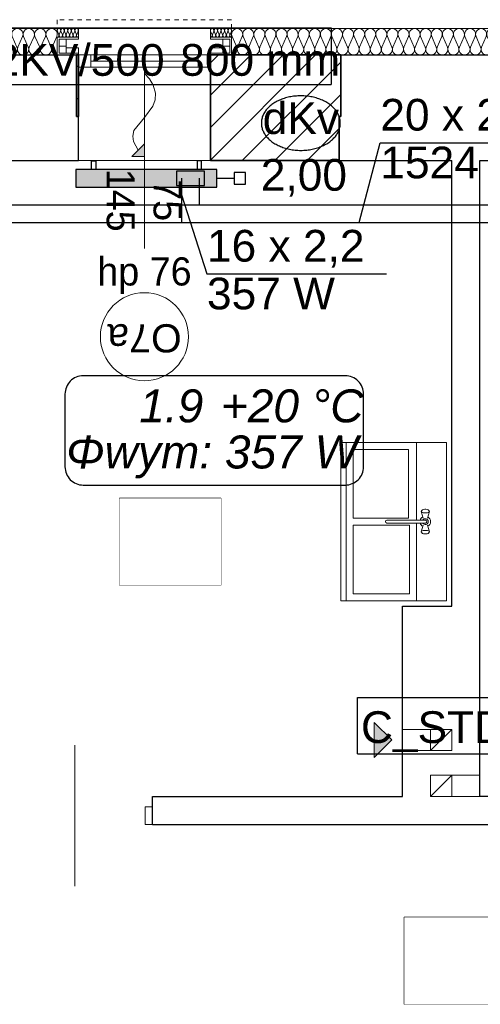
# Model space of a CAD drawing. Header units: inches. Extents: x -515158 to -470211, y -1887 to 84268.
# Tile 97 of 102: x -484966 to -482351, y 73346 to 78937. Entities that reach past the tile are written whole.
import ezdxf
from ezdxf.lldxf.tags import DXFTag

# ---------------------------------------------------------------- set-up
doc = ezdxf.new("R2010")
doc.units = ezdxf.units.IN
doc.header["$MEASUREMENT"] = 0
doc.set_wipeout_variables(frame=1)
doc.linetypes.add('Hidden Line', pattern=[50, 25, -25])
for name, color, linetype, lineweight in [('#podkład', 252, 'Continuous', 9), ('A-Okna_Nr_Pióra__9', 252, 'Continuous', 9), ('Arch ocieplenie_Nr_Pióra__44', 252, 'Continuous', 9), ('Arch opisy okien_Nr_Pióra__9', 252, 'Continuous', 9), ('Arch opisy_Nr_Pióra__9', 252, 'Continuous', 9), ('Arch wykończenie_Nr_Pióra__3', 252, 'Continuous', 18), ('Arch wyposarzenie_Nr_Pióra__10', 252, 'Continuous', 18), ('Arch zmurowania_Nr_Pióra__21', 252, 'Continuous', 9), ('Arch zmurowania_Nr_Pióra__27', 252, 'Continuous', 35), ('INWENT OPISY_Nr_Pióra__21', 252, 'Continuous', 9), ('INWENT wyposarzenie_Nr_Pióra__21', 252, 'Continuous', 9), ('INWENT. DRZWI_Nr_Pióra__5', 252, 'Continuous', 13), ('INWENT. OKNA_Nr_Pióra__21', 252, 'Continuous', 9), ('INWENT. OKNA_Nr_Pióra__5', 252, 'Continuous', 13), ('INWENT.ŚCIANY_Nr_Pióra__1', 252, 'Continuous', 25), ('INWENT.ŚCIANY_Nr_Pióra__21', 252, 'Continuous', 9), ('Istniejące kominy_Nr_Pióra__21', 252, 'Continuous', 9)]:
    doc.layers.add(name, color=color, linetype=linetype, lineweight=lineweight)
for name, color, linetype in [('A-Okna', 252, 'Continuous'), ('Arch ocieplenie', 252, 'Continuous'), ('Arch zmurowania', 252, 'Continuous'), ('IS_Text_Armatury_Therm', 7, 'Continuous'), ('IS_Text_Konstrukcji', 7, 'Continuous'), ('IS_Text_Odbiornikow_Therm', 7, 'Continuous'), ('Istniejące kominy', 252, 'Continuous')]:
    doc.layers.add(name, color=color, linetype=linetype)
for name, color, linetype, true_color in [('IS_Armatura_podłączeniowa_grz._dolnozas.', 7, 'SOLID', 0x000000), ('IS_Armatura_Therm', 7, 'SOLID', 0x000000), ('IS_Grafika', 7, 'SOLID', 0x000000), ('IS_Grzejniki_Plan_rzut', 7, 'SOLID', 0x000000), ('IS_Opisy_działek_Therm', 7, 'SOLID', 0x000000), ('IS_Powrót', 5, 'DASH', 0x0000ff), ('IS_Zasilanie', 1, 'SOLID', 0xff0000)]:
    doc.layers.add(name, color=color, linetype=linetype, true_color=true_color)
doc.styles.add('GENERATED_STYLE_10', font='arial.ttf')
doc.styles.add('GENERATED_STYLE_4', font='txt')
doc.styles.add('GENERATED_STYLE_7', font='txt')
tags = doc.linetypes.add('DASH', pattern=[15, 10, -5]).pattern_tags.tags
tags[6:7] = [DXFTag(74, 4), DXFTag(75, 0), DXFTag(340, '0'), DXFTag(46, 0.0), DXFTag(50, 0.0), DXFTag(44, 0.0), DXFTag(45, 0.0)]
tags[4:5] = [DXFTag(74, 4), DXFTag(75, 0), DXFTag(340, '0'), DXFTag(46, 0.0), DXFTag(50, 0.0), DXFTag(44, 0.0), DXFTag(45, 0.0)]
tags = doc.linetypes.add('SOLID', pattern=[10, 10, 0]).pattern_tags.tags
tags[6:7] = [DXFTag(74, 4), DXFTag(75, 0), DXFTag(340, '0'), DXFTag(46, 0.0), DXFTag(50, 0.0), DXFTag(44, 0.0), DXFTag(45, 0.0)]
tags[4:5] = [DXFTag(74, 4), DXFTag(75, 0), DXFTag(340, '0'), DXFTag(46, 0.0), DXFTag(50, 0.0), DXFTag(44, 0.0), DXFTag(45, 0.0)]
pattern_1 = [(45, (0, 0), (-91.923878, 91.923878), [])]

# ---------------------------------------------------------------- blocks, each defined once
blk = doc.blocks.new('Krzywa_17', base_point=(-483193.3, 79832.2))
at = {"layer": 'A-Okna_Nr_Pióra__9', "linetype": 'Continuous'}
blk.add_hatch(color=256, dxfattribs=at).paths.add_polyline_path([(-483193.3, 79361.6), (-483264, 79361.2), (-483193.7, 79432.3)], flags=0)
for p, q in [((-483264, 79361.2), (-483193.7, 79432.3)), ((-483193.3, 79361.6), (-483193.7, 79432.3)), ((-483193.3, 79361.6), (-483264, 79361.2))]:
    blk.add_line(p, q, dxfattribs=at)
at = {"layer": 'A-Okna_Nr_Pióra__9', "linetype": 'Continuous', "flags": 128}
blk.add_lwpolyline([(-483193.3, 79832.2), (-483164.2, 79801), (-483142.9, 79766), (-483130.7, 79721.3), (-483133.2, 79682.6), (-483146.2, 79646.1), (-483193.3, 79581.6), (-483252.9, 79508.3), (-483260, 79476.3), (-483256, 79446.4), (-483228.9, 79396.8)], dxfattribs=at)
blk = doc.blocks.new('Linia_15', base_point=(-481788.7, 76047.6))
at = {"layer": 'Istniejące kominy_Nr_Pióra__21', "linetype": 'Continuous'}
blk.add_hatch(color=256, dxfattribs=at).paths.add_polyline_path([(-481788.7, 76047.6), (-481888.7, 75947.6), (-481888.7, 76147.6)], flags=0)
for p, q in [((-481788.7, 76047.6), (-481888.7, 76147.6)), ((-481888.7, 75947.6), (-481888.7, 76147.6)), ((-481888.7, 76047.6), (-481908.7, 76047.6)), ((-481788.7, 76047.6), (-481888.7, 75947.6))]:
    blk.add_line(p, q, dxfattribs=at)
blk = doc.blocks.new('Ściana_37', base_point=(-482818.3, 79937.6))
at = {"layer": 'Arch zmurowania_Nr_Pióra__21', "linetype": 'Continuous'}
h = blk.add_hatch(dxfattribs=at)
h.set_pattern_fill('Common_Brick', color=256, style=0, pattern_type=2)
h.set_pattern_definition(pattern_1)
h.paths.add_polyline_path([(-482818.3, 79337.6), (-482088.3, 79337.6), (-482088.3, 79937.6), (-482818.3, 79937.6)], flags=0)
at = {"layer": 'Arch zmurowania_Nr_Pióra__27', "linetype": 'Continuous'}
for p, q in [((-482088.3, 79937.6), (-482818.3, 79937.6)), ((-482818.3, 79937.6), (-482818.3, 79337.6)), ((-482088.3, 79337.6), (-482088.3, 79587.6)), ((-482818.3, 79337.6), (-482088.3, 79337.6))]:
    blk.add_line(p, q, dxfattribs=at)
blk = doc.blocks.new('Ściana_36', base_point=(-483578.3, 79937.6))
at = {"layer": 'Arch zmurowania_Nr_Pióra__21', "linetype": 'Continuous'}
h = blk.add_hatch(dxfattribs=at)
h.set_pattern_fill('Common_Brick', color=256, style=0, pattern_type=2)
h.set_pattern_definition(pattern_1)
h.paths.add_polyline_path([(-483578.3, 79587.6), (-483568.3, 79587.6), (-483568.3, 79937.6), (-483578.3, 79937.6)], flags=0)
at = {"layer": 'Arch zmurowania_Nr_Pióra__27', "linetype": 'Continuous'}
for p, q in [((-483568.3, 79937.6), (-483578.3, 79937.6)), ((-483578.3, 79937.6), (-483578.3, 79587.6)), ((-483568.3, 79587.6), (-483568.3, 79937.6)), ((-483578.3, 79587.6), (-483568.3, 79587.6))]:
    blk.add_line(p, q, dxfattribs=at)
blk = doc.blocks.new('Ściana_35', base_point=(-482088.3, 79937.6))
at = {"layer": 'Arch zmurowania_Nr_Pióra__21', "linetype": 'Continuous'}
h = blk.add_hatch(dxfattribs=at)
h.set_pattern_fill('Common_Brick', color=256, style=0, pattern_type=2)
h.set_pattern_definition(pattern_1)
h.paths.add_polyline_path([(-482088.3, 79587.6), (-482078.3, 79587.6), (-482078.3, 79937.6), (-482088.3, 79937.6)], flags=0)
at = {"layer": 'Arch zmurowania_Nr_Pióra__27', "linetype": 'Continuous'}
for p, q in [((-482078.3, 79937.6), (-482088.3, 79937.6)), ((-482078.3, 79587.6), (-482078.3, 79937.6)), ((-482088.3, 79587.6), (-482078.3, 79587.6))]:
    blk.add_line(p, q, dxfattribs=at)
blk = doc.blocks.new('Izolacja cieplna 14_229', base_point=(-482818.3, 80037.6))
at = {"layer": 'Arch ocieplenie_Nr_Pióra__44', "linetype": 'Continuous'}
for p, q in [((-482817.5, 80072.7), (-482809.2, 80052.5)), ((-482807.5, 80052.5), (-482799.2, 80072.7)), ((-482797.5, 80072.7), (-482789.2, 80052.5)), ((-482787.5, 80052.5), (-482779.2, 80072.7)), ((-482777.5, 80072.7), (-482769.2, 80052.5)), ((-482767.5, 80052.5), (-482759.2, 80072.7)), ((-482757.5, 80072.7), (-482749.2, 80052.5)), ((-482747.5, 80052.5), (-482739.2, 80072.7)), ((-482737.5, 80072.7), (-482729.2, 80052.5)), ((-482727.5, 80052.5), (-482719.2, 80072.7)), ((-482717.5, 80072.7), (-482709.2, 80052.5)), ((-482707.5, 80052.5), (-482699.2, 80072.7))]:
    blk.add_line(p, q, dxfattribs=at)
for centre, start_param, end_param in [((-482808.3, 80077), 4.299595, 8.266775), ((-482788.3, 80077), 4.299595, 8.266775), ((-482768.3, 80077), 4.299595, 8.266775), ((-482748.3, 80077), 4.299595, 8.266775), ((-482728.3, 80077), 4.299595, 8.266775), ((-482708.3, 80077), 4.299595, 8.266775), ((-482818.3, 80048.3), 3.141593, 5.125182), ((-482798.3, 80048.3), 1.158004, 5.125183), ((-482778.3, 80048.3), 1.158004, 5.125183), ((-482758.3, 80048.3), 1.158004, 5.125183), ((-482738.3, 80048.3), 1.158004, 5.125183), ((-482718.3, 80048.3), 1.158004, 5.125183), ((-482698.3, 80048.3), 1.158004, 3.141593)]:
    blk.add_ellipse(centre, major_axis=(0, 10.6), ratio=0.94039, start_param=start_param, end_param=end_param, dxfattribs=at)
blk = doc.blocks.new('Izolacja cieplna 14_228', base_point=(-483688.3, 80037.6))
at = {"layer": 'Arch ocieplenie_Nr_Pióra__44', "linetype": 'Continuous'}
for p, q in [((-483687.5, 80072.7), (-483679.2, 80052.5)), ((-483677.5, 80052.5), (-483669.2, 80072.7)), ((-483667.5, 80072.7), (-483659.2, 80052.5)), ((-483657.5, 80052.5), (-483649.2, 80072.7)), ((-483647.5, 80072.7), (-483639.2, 80052.5)), ((-483637.5, 80052.5), (-483629.2, 80072.7)), ((-483627.5, 80072.7), (-483619.2, 80052.5)), ((-483617.5, 80052.5), (-483609.2, 80072.7)), ((-483607.5, 80072.7), (-483599.2, 80052.5)), ((-483597.5, 80052.5), (-483589.2, 80072.7)), ((-483587.5, 80072.7), (-483579.2, 80052.5)), ((-483577.5, 80052.5), (-483569.2, 80072.7))]:
    blk.add_line(p, q, dxfattribs=at)
for centre, start_param, end_param in [((-483678.3, 80077), 4.299595, 8.266775), ((-483658.3, 80077), 4.299595, 8.266775), ((-483638.3, 80077), 4.299595, 8.266775), ((-483618.3, 80077), 4.299595, 8.266775), ((-483598.3, 80077), 4.299595, 8.266775), ((-483578.3, 80077), 4.299595, 8.266775), ((-483688.3, 80048.3), 3.141593, 5.125182), ((-483668.3, 80048.3), 1.158004, 5.125183), ((-483648.3, 80048.3), 1.158004, 5.125183), ((-483628.3, 80048.3), 1.158004, 5.125183), ((-483608.3, 80048.3), 1.158004, 5.125183), ((-483588.3, 80048.3), 1.158004, 5.125183), ((-483568.3, 80048.3), 1.158004, 3.141593)]:
    blk.add_ellipse(centre, major_axis=(0, 10.6), ratio=0.94039, start_param=start_param, end_param=end_param, dxfattribs=at)
blk = doc.blocks.new('Izolacja cieplna 14_223', base_point=(-485238.3, 79937.6))
at = {"layer": 'Arch ocieplenie_Nr_Pióra__44', "linetype": 'Continuous'}
for p, q in [((-485235.6, 80042.9), (-485208.7, 79982.3)), ((-485203.3, 79982.3), (-485176.5, 80042.9)), ((-485171, 80042.9), (-485144.2, 79982.3)), ((-485138.7, 79982.3), (-485111.9, 80042.9)), ((-485106.4, 80042.9), (-485079.6, 79982.3)), ((-485074.2, 79982.3), (-485047.3, 80042.9)), ((-485041.9, 80042.9), (-485015, 79982.3)), ((-485009.6, 79982.3), (-484982.7, 80042.9)), ((-484977.3, 80042.9), (-484950.4, 79982.3)), ((-484945, 79982.3), (-484918.1, 80042.9)), ((-484912.7, 80042.9), (-484885.8, 79982.3)), ((-484880.4, 79982.3), (-484853.5, 80042.9)), ((-484848.1, 80042.9), (-484821.2, 79982.3)), ((-484815.8, 79982.3), (-484789, 80042.9)), ((-484783.5, 80042.9), (-484756.7, 79982.3)), ((-484751.2, 79982.3), (-484724.4, 80042.9)), ((-484718.9, 80042.9), (-484692.1, 79982.3)), ((-484686.7, 79982.3), (-484659.8, 80042.9)), ((-484654.4, 80042.9), (-484627.5, 79982.3)), ((-484622.1, 79982.3), (-484595.2, 80042.9)), ((-484589.8, 80042.9), (-484562.9, 79982.3)), ((-484557.5, 79982.3), (-484530.6, 80042.9)), ((-484525.2, 80042.9), (-484498.3, 79982.3)), ((-484492.9, 79982.3), (-484466, 80042.9)), ((-484460.6, 80042.9), (-484433.7, 79982.3)), ((-484428.3, 79982.3), (-484401.5, 80042.9)), ((-484396, 80042.9), (-484369.2, 79982.3)), ((-484363.7, 79982.3), (-484336.9, 80042.9)), ((-484331.4, 80042.9), (-484304.6, 79982.3)), ((-484299.2, 79982.3), (-484272.3, 80042.9)), ((-484266.9, 80042.9), (-484240, 79982.3)), ((-484234.6, 79982.3), (-484207.7, 80042.9)), ((-484202.3, 80042.9), (-484175.4, 79982.3)), ((-484170, 79982.3), (-484143.1, 80042.9)), ((-484137.7, 80042.9), (-484110.8, 79982.3)), ((-484105.4, 79982.3), (-484078.5, 80042.9)), ((-484073.1, 80042.9), (-484046.2, 79982.3)), ((-484040.8, 79982.3), (-484014, 80042.9)), ((-484008.5, 80042.9), (-483981.7, 79982.3)), ((-483976.2, 79982.3), (-483949.4, 80042.9)), ((-483943.9, 80042.9), (-483917.1, 79982.3)), ((-483911.7, 79982.3), (-483884.8, 80042.9)), ((-483879.4, 80042.9), (-483852.5, 79982.3)), ((-483847.1, 79982.3), (-483820.2, 80042.9)), ((-483814.8, 80042.9), (-483787.9, 79982.3)), ((-483782.5, 79982.3), (-483755.6, 80042.9)), ((-483750.2, 80042.9), (-483723.3, 79982.3)), ((-483717.9, 79982.3), (-483691, 80042.9))]:
    blk.add_line(p, q, dxfattribs=at)
for centre, start_param, end_param in [((-485206, 80055.7), 5.870392, 9.837571), ((-485141.5, 80055.7), 5.870392, 9.837571), ((-485076.9, 80055.7), 5.870392, 9.837571), ((-485012.3, 80055.7), 5.870392, 9.837571), ((-484947.7, 80055.7), 5.870392, 9.837571), ((-484883.1, 80055.7), 5.870392, 9.837571), ((-484818.5, 80055.7), 5.870392, 9.837571), ((-484754, 80055.7), 5.870392, 9.837571), ((-484689.4, 80055.7), 5.870392, 9.837571), ((-484624.8, 80055.7), 5.870392, 9.837571), ((-484560.2, 80055.7), 5.870392, 9.837571), ((-484495.6, 80055.7), 5.870392, 9.837571), ((-484431, 80055.7), 5.870392, 9.837571), ((-484366.5, 80055.7), 5.870392, 9.837571), ((-484301.9, 80055.7), 5.870392, 9.837571), ((-484237.3, 80055.7), 5.870392, 9.837571), ((-484172.7, 80055.7), 5.870392, 9.837571), ((-484108.1, 80055.7), 5.870392, 9.837571), ((-484043.5, 80055.7), 5.870392, 9.837571), ((-483979, 80055.7), 5.870392, 9.837571), ((-483914.4, 80055.7), 5.870392, 9.837571), ((-483849.8, 80055.7), 5.870392, 9.837571), ((-483785.2, 80055.7), 5.870392, 9.837571), ((-483720.6, 80055.7), 5.870392, 9.837571), ((-485238.3, 79969.5), 4.712389, 6.695979), ((-485173.7, 79969.5), 2.7288, 6.695979), ((-485109.2, 79969.5), 2.7288, 6.695979), ((-485044.6, 79969.5), 2.7288, 6.695979), ((-484980, 79969.5), 2.7288, 6.695979), ((-484915.4, 79969.5), 2.7288, 6.695979), ((-484850.8, 79969.5), 2.7288, 6.695979), ((-484786.2, 79969.5), 2.7288, 6.695979), ((-484721.7, 79969.5), 2.7288, 6.695979), ((-484657.1, 79969.5), 2.7288, 6.695979), ((-484592.5, 79969.5), 2.7288, 6.695979), ((-484527.9, 79969.5), 2.7288, 6.695979), ((-484463.3, 79969.5), 2.7288, 6.695979), ((-484398.7, 79969.5), 2.7288, 6.695979), ((-484334.2, 79969.5), 2.7288, 6.695979), ((-484269.6, 79969.5), 2.7288, 6.695979), ((-484205, 79969.5), 2.7288, 6.695979), ((-484140.4, 79969.5), 2.7288, 6.695979), ((-484075.8, 79969.5), 2.7288, 6.695979), ((-484011.2, 79969.5), 2.7288, 6.695979), ((-483946.7, 79969.5), 2.7288, 6.695979), ((-483882.1, 79969.5), 2.7288, 6.695979), ((-483817.5, 79969.5), 2.7288, 6.695979), ((-483752.9, 79969.5), 2.7288, 6.695979), ((-483688.3, 79969.5), 2.7288, 4.712389)]:
    blk.add_ellipse(centre, major_axis=(32.3, 0), ratio=0.987924, start_param=start_param, end_param=end_param, dxfattribs=at)
blk = doc.blocks.new('Izolacja cieplna 14_222', base_point=(-482698.3, 79937.6))
at = {"layer": 'Arch ocieplenie_Nr_Pióra__44', "linetype": 'Continuous'}
for p, q in [((-482695.7, 80042.9), (-482669.5, 79982.3)), ((-482664.2, 79982.3), (-482638, 80042.9)), ((-482632.7, 80042.9), (-482606.5, 79982.3)), ((-482601.3, 79982.3), (-482575.1, 80042.9)), ((-482569.8, 80042.9), (-482543.6, 79982.3)), ((-482538.3, 79982.3), (-482512.1, 80042.9)), ((-482506.8, 80042.9), (-482480.6, 79982.3)), ((-482475.3, 79982.3), (-482449.2, 80042.9)), ((-482443.9, 80042.9), (-482417.7, 79982.3)), ((-482412.4, 79982.3), (-482386.2, 80042.9)), ((-482380.9, 80042.9), (-482354.7, 79982.3)), ((-482349.4, 79982.3), (-482323.2, 80042.9)), ((-482318, 80042.9), (-482291.8, 79982.3)), ((-482286.5, 79982.3), (-482260.3, 80042.9)), ((-482255, 80042.9), (-482228.8, 79982.3)), ((-482223.5, 79982.3), (-482197.3, 80042.9)), ((-482192.1, 80042.9), (-482165.9, 79982.3)), ((-482160.6, 79982.3), (-482134.4, 80042.9)), ((-482129.1, 80042.9), (-482102.9, 79982.3)), ((-482097.6, 79982.3), (-482071.4, 80042.9)), ((-482066.1, 80042.9), (-482040, 79982.3)), ((-482034.7, 79982.3), (-482008.5, 80042.9)), ((-482003.2, 80042.9), (-481977, 79982.3)), ((-481971.7, 79982.3), (-481945.5, 80042.9)), ((-481940.2, 80042.9), (-481914.1, 79982.3)), ((-481908.8, 79982.3), (-481882.6, 80042.9)), ((-481877.3, 80042.9), (-481851.1, 79982.3)), ((-481845.8, 79982.3), (-481819.6, 80042.9)), ((-481814.3, 80042.9), (-481788.1, 79982.3)), ((-481782.9, 79982.3), (-481756.7, 80042.9)), ((-481751.4, 80042.9), (-481725.2, 79982.3)), ((-481719.9, 79982.3), (-481693.7, 80042.9)), ((-481688.4, 80042.9), (-481662.2, 79982.3)), ((-481657, 79982.3), (-481630.8, 80042.9)), ((-481625.5, 80042.9), (-481599.3, 79982.3)), ((-481594, 79982.3), (-481567.8, 80042.9)), ((-481562.5, 80042.9), (-481536.3, 79982.3)), ((-481531, 79982.3), (-481504.9, 80042.9)), ((-481499.6, 80042.9), (-481473.4, 79982.3)), ((-481468.1, 79982.3), (-481441.9, 80042.9)), ((-481436.6, 80042.9), (-481410.4, 79982.3)), ((-481405.1, 79982.3), (-481378.9, 80042.9)), ((-481373.7, 80042.9), (-481347.5, 79982.3)), ((-481342.2, 79982.3), (-481316, 80042.9)), ((-481310.7, 80042.9), (-481284.5, 79982.3)), ((-481279.2, 79982.3), (-481253, 80042.9)), ((-481247.8, 80042.9), (-481221.6, 79982.3)), ((-481216.3, 79982.3), (-481190.1, 80042.9)), ((-481184.8, 80042.9), (-481158.6, 79982.3)), ((-481153.3, 79982.3), (-481127.1, 80042.9)), ((-481121.8, 80042.9), (-481095.7, 79982.3)), ((-481090.4, 79982.3), (-481064.2, 80042.9)), ((-481058.9, 80042.9), (-481032.7, 79982.3)), ((-481027.4, 79982.3), (-481001.2, 80042.9)), ((-480995.9, 80042.9), (-480969.8, 79982.3)), ((-480964.5, 79982.3), (-480938.3, 80042.9)), ((-480933, 80042.9), (-480906.8, 79982.3)), ((-480901.5, 79982.3), (-480875.3, 80042.9)), ((-480870, 80042.9), (-480843.8, 79982.3)), ((-480838.6, 79982.3), (-480812.4, 80042.9)), ((-480807.1, 80042.9), (-480780.9, 79982.3)), ((-480775.6, 79982.3), (-480749.4, 80042.9)), ((-480744.1, 80042.9), (-480717.9, 79982.3)), ((-480712.6, 79982.3), (-480686.5, 80042.9)), ((-480681.2, 80042.9), (-480655, 79982.3)), ((-480649.7, 79982.3), (-480623.5, 80042.9)), ((-480618.2, 80042.9), (-480592, 79982.3)), ((-480586.7, 79982.3), (-480560.6, 80042.9))]:
    blk.add_line(p, q, dxfattribs=at)
for centre, start_param, end_param in [((-482666.8, 80055.7), 4.299595, 8.266775), ((-482603.9, 80055.7), 4.299595, 8.266775), ((-482540.9, 80055.7), 4.299595, 8.266775), ((-482478, 80055.7), 4.299595, 8.266775), ((-482415, 80055.7), 4.299595, 8.266775), ((-482352.1, 80055.7), 4.299595, 8.266775), ((-482289.1, 80055.7), 4.299595, 8.266775), ((-482226.2, 80055.7), 4.299595, 8.266775), ((-482163.2, 80055.7), 4.299595, 8.266775), ((-482100.3, 80055.7), 4.299595, 8.266775), ((-482037.3, 80055.7), 4.299595, 8.266775), ((-481974.4, 80055.7), 4.299595, 8.266775), ((-481911.4, 80055.7), 4.299595, 8.266775), ((-481848.5, 80055.7), 4.299595, 8.266775), ((-481785.5, 80055.7), 4.299595, 8.266775), ((-481722.5, 80055.7), 4.299595, 8.266775), ((-481659.6, 80055.7), 4.299595, 8.266775), ((-481596.6, 80055.7), 4.299595, 8.266775), ((-481533.7, 80055.7), 4.299595, 8.266775), ((-481470.7, 80055.7), 4.299595, 8.266775), ((-481407.8, 80055.7), 4.299595, 8.266775), ((-481344.8, 80055.7), 4.299595, 8.266775), ((-481281.9, 80055.7), 4.299595, 8.266775), ((-481218.9, 80055.7), 4.299595, 8.266775), ((-481156, 80055.7), 4.299595, 8.266775), ((-481093, 80055.7), 4.299595, 8.266775), ((-481030.1, 80055.7), 4.299595, 8.266775), ((-480967.1, 80055.7), 4.299595, 8.266775), ((-480904.2, 80055.7), 4.299595, 8.266775), ((-480841.2, 80055.7), 4.299595, 8.266775), ((-480778.2, 80055.7), 4.299595, 8.266775), ((-480715.3, 80055.7), 4.299595, 8.266775), ((-480652.3, 80055.7), 4.299595, 8.266775), ((-480589.4, 80055.7), 4.299595, 8.266775), ((-482698.3, 79969.5), 3.141593, 5.125182), ((-482635.4, 79969.5), 1.158004, 5.125183), ((-482572.4, 79969.5), 1.158004, 5.125183), ((-482509.5, 79969.5), 1.158004, 5.125183), ((-482446.5, 79969.5), 1.158004, 5.125183), ((-482383.6, 79969.5), 1.158004, 5.125183), ((-482320.6, 79969.5), 1.158004, 5.125183), ((-482257.7, 79969.5), 1.158004, 5.125183), ((-482194.7, 79969.5), 1.158004, 5.125183), ((-482131.7, 79969.5), 1.158004, 5.125183), ((-482068.8, 79969.5), 1.158004, 5.125183), ((-482005.8, 79969.5), 1.158004, 5.125183), ((-481942.9, 79969.5), 1.158004, 5.125183), ((-481879.9, 79969.5), 1.158004, 5.125183), ((-481817, 79969.5), 1.158004, 5.125183), ((-481754, 79969.5), 1.158004, 5.125183), ((-481691.1, 79969.5), 1.158004, 5.125183), ((-481628.1, 79969.5), 1.158004, 5.125183), ((-481565.2, 79969.5), 1.158004, 5.125183), ((-481502.2, 79969.5), 1.158004, 5.125183), ((-481439.3, 79969.5), 1.158004, 5.125183), ((-481376.3, 79969.5), 1.158004, 5.125183), ((-481313.4, 79969.5), 1.158004, 5.125183), ((-481250.4, 79969.5), 1.158004, 5.125183), ((-481187.4, 79969.5), 1.158004, 5.125183), ((-481124.5, 79969.5), 1.158004, 5.125183), ((-481061.5, 79969.5), 1.158004, 5.125183), ((-480998.6, 79969.5), 1.158004, 5.125183), ((-480935.6, 79969.5), 1.158004, 5.125183), ((-480872.7, 79969.5), 1.158004, 5.125183), ((-480809.7, 79969.5), 1.158004, 5.125183), ((-480746.8, 79969.5), 1.158004, 5.125183), ((-480683.8, 79969.5), 1.158004, 5.125183), ((-480620.9, 79969.5), 1.158004, 5.125183), ((-480557.9, 79969.5), 1.158004, 3.141593)]:
    blk.add_ellipse(centre, major_axis=(0, 31.9), ratio=0.986677, start_param=start_param, end_param=end_param, dxfattribs=at)
blk = doc.blocks.new('p1')
at = {"layer": 'Arch opisy_Nr_Pióra__9', "color": 252, "linetype": 'Continuous'}
blk.add_circle((-483193.3, 76124.3), 250, dxfattribs=at)
at = {"layer": 'Arch wykończenie_Nr_Pióra__3', "color": 252, "linetype": 'Continuous'}
for p, q in [((-485358.3, 77874.3), (-483568.3, 77874.3)), ((-483568.3, 77824.3), (-483568.3, 77874.3)), ((-482818.3, 77824.3), (-482818.3, 77874.3)), ((-482818.3, 77874.3), (-480437.9, 77874.3))]:
    blk.add_line(p, q, dxfattribs=at)
at = {"layer": 'Arch wyposarzenie_Nr_Pióra__10', "color": 252, "linetype": 'Hidden Line'}
for p, q in [((-483688.3, 77924.3), (-483688.3, 77724.3)), ((-482698.3, 77924.3), (-483688.3, 77924.3)), ((-482698.3, 77724.3), (-482698.3, 77924.3))]:
    blk.add_line(p, q, dxfattribs=at)
at = {"layer": 'Arch wyposarzenie_Nr_Pióra__10', "color": 252, "linetype": 'Continuous'}
for p, q in [((-483688.3, 77824.3), (-483568.3, 77824.3)), ((-483688.3, 77724.3), (-483688.3, 77824.3)), ((-483568.3, 77824.3), (-483568.3, 77814.3)), ((-482818.3, 77824.3), (-482818.3, 77814.3)), ((-482698.3, 77824.3), (-482818.3, 77824.3)), ((-482698.3, 77724.3), (-482698.3, 77824.3)), ((-483678.3, 77734.3), (-483678.3, 77814.3)), ((-483678.3, 77814.3), (-483568.3, 77814.3)), ((-483638.3, 77774.3), (-483678.3, 77774.3)), ((-483638.3, 77734.3), (-483638.3, 77814.3)), ((-482708.3, 77814.3), (-482818.3, 77814.3)), ((-482748.3, 77734.3), (-482748.3, 77814.3)), ((-482748.3, 77774.3), (-482708.3, 77774.3)), ((-482708.3, 77734.3), (-482708.3, 77814.3)), ((-483568.3, 77724.3), (-483688.3, 77724.3)), ((-483568.3, 77734.3), (-483678.3, 77734.3)), ((-483568.1, 77764.3), (-483638.3, 77764.3)), ((-483568.3, 77734.3), (-483568.3, 77724.3)), ((-483568.1, 77734.3), (-483568.1, 77764.3)), ((-482818.6, 77764.3), (-482748.3, 77764.3)), ((-482818.6, 77734.3), (-482818.6, 77764.3)), ((-482818.3, 77734.3), (-482818.3, 77724.3)), ((-482818.3, 77734.3), (-482708.3, 77734.3)), ((-482818.3, 77724.3), (-482698.3, 77724.3))]:
    blk.add_line(p, q, dxfattribs=at)
at = {"layer": 'INWENT OPISY_Nr_Pióra__21', "color": 252, "linetype": 'Continuous', "flags": 128}
for points in [[(-482759.3, 74713.3), (-483335.3, 74713.3), (-483335.3, 75207.4), (-482759.3, 75207.4)], [(-480950.4, 72333.5), (-481718.4, 72333.5), (-481718.4, 72827.6), (-480950.4, 72827.6)]]:
    blk.add_lwpolyline(points, close=True, dxfattribs=at)
at = {"layer": 'INWENT wyposarzenie_Nr_Pióra__21', "color": 252, "linetype": 'Continuous'}
for p, q in [((-482078.7, 75524.3), (-481478.7, 75524.3)), ((-482078.7, 74624.3), (-482078.7, 75524.3)), ((-482078.7, 75524.3), (-482028.7, 75524.3)), ((-482048.7, 75524.3), (-481648.7, 75524.3)), ((-482048.7, 74624.3), (-482048.7, 75524.3)), ((-482008.7, 75484.3), (-481693.7, 75484.3)), ((-482008.7, 75094.3), (-482008.7, 75484.3)), ((-481693.7, 75094.3), (-481693.7, 75484.3)), ((-481648.7, 75524.3), (-481648.7, 75082.2)), ((-481478.7, 75524.3), (-481478.7, 74624.3)), ((-481617.5, 75139.9), (-481614, 75141.9)), ((-481614, 75141.9), (-481608.7, 75143.5)), ((-481608.7, 75143.5), (-481602.1, 75144.3)), ((-481602.1, 75144.3), (-481595.2, 75144.3)), ((-481595.2, 75144.3), (-481588.7, 75143.5)), ((-481588.7, 75143.5), (-481583.3, 75141.9)), ((-481583.3, 75141.9), (-481579.9, 75139.9)), ((-482008.7, 75094.3), (-481693.7, 75094.3)), ((-481622.7, 75131.9), (-481621.2, 75134.7)), ((-481610.7, 75094.4), (-481622.7, 75131.9)), ((-481621.2, 75129.1), (-481622.7, 75131.9)), ((-481621.2, 75134.7), (-481617.5, 75139.9)), ((-481617.1, 75126.6), (-481621.2, 75129.1)), ((-481610.7, 75124.8), (-481617.1, 75126.6)), ((-481602.8, 75123.8), (-481610.7, 75124.8)), ((-481594.5, 75123.8), (-481602.8, 75123.8)), ((-481586.7, 75124.8), (-481594.5, 75123.8)), ((-481580.3, 75126.6), (-481586.7, 75124.8)), ((-481586.6, 75094.4), (-481574.7, 75131.9)), ((-481576.1, 75129.1), (-481580.3, 75126.6)), ((-481576.1, 75134.7), (-481579.9, 75139.9)), ((-481576.1, 75134.7), (-481574.7, 75131.9)), ((-481574.7, 75131.9), (-481576.1, 75129.1)), ((-482008.7, 75054.3), (-482008.7, 74664.3)), ((-481688.7, 75054.3), (-482008.7, 75054.3)), ((-481817.5, 75082.2), (-481597.3, 75082.2)), ((-481597.3, 75066.4), (-481817.5, 75066.4)), ((-481688.7, 74664.3), (-481688.7, 75054.3)), ((-481648.7, 75066.4), (-481648.7, 74624.3)), ((-481610.7, 75054.2), (-481622.7, 75016.7)), ((-481586.6, 75054.2), (-481574.7, 75016.7)), ((-481622.7, 75016.7), (-481621.2, 75019.5)), ((-481621.2, 75013.9), (-481622.7, 75016.7)), ((-481621.2, 75019.5), (-481617.1, 75022)), ((-481621.2, 75013.9), (-481617.5, 75008.7)), ((-481614, 75006.7), (-481617.5, 75008.7)), ((-481617.1, 75022), (-481610.7, 75023.8)), ((-481608.7, 75005.2), (-481614, 75006.7)), ((-481610.7, 75023.8), (-481602.8, 75024.8)), ((-481602.1, 75004.4), (-481608.7, 75005.2)), ((-481602.8, 75024.8), (-481594.5, 75024.8)), ((-481595.2, 75004.4), (-481602.1, 75004.4)), ((-481588.7, 75005.2), (-481595.2, 75004.4)), ((-481594.5, 75024.8), (-481586.7, 75023.8)), ((-481583.3, 75006.7), (-481588.7, 75005.2)), ((-481586.7, 75023.8), (-481580.3, 75022)), ((-481579.9, 75008.7), (-481583.3, 75006.7)), ((-481580.3, 75022), (-481576.1, 75019.5)), ((-481576.1, 75013.9), (-481579.9, 75008.7)), ((-481576.1, 75019.5), (-481574.7, 75016.7)), ((-481574.7, 75016.7), (-481576.1, 75013.9)), ((-482008.7, 74664.3), (-481688.7, 74664.3)), ((-482078.7, 74624.3), (-481478.7, 74624.3)), ((-482078.7, 74624.3), (-482028.7, 74624.3)), ((-481648.7, 74624.3), (-482048.7, 74624.3))]:
    blk.add_line(p, q, dxfattribs=at)
for centre, radius, start, end in [((-481598.7, 75074.3), 30, 117.9765, 164.7747), ((-481598.7, 75074.3), 16.8, 208.0549, 151.9451), ((-481598.7, 75074.3), 30, 297.9765, 62.0235), ((-481817.5, 75074.3), 7.88, 90, 270), ((-481598.7, 75074.3), 30, 195.2253, 242.0235), ((-481598.7, 75074.3), 8, 280, 80)]:
    blk.add_arc(centre, radius, start, end, dxfattribs=at)
at = {"layer": 'INWENT. DRZWI_Nr_Pióra__5', "color": 252, "linetype": 'Continuous'}
for p, q in [((-483588.3, 73004.3), (-483588.3, 73804.3)), ((-483148.3, 73454.3), (-483188.3, 73454.3)), ((-483188.3, 73454.3), (-483188.3, 73354.3)), ((-483188.3, 73354.3), (-483148.3, 73354.3))]:
    blk.add_line(p, q, dxfattribs=at)
at = {"layer": 'INWENT. OKNA_Nr_Pióra__5', "color": 252, "linetype": 'Continuous'}
for p, q in [((-483568.3, 77724.3), (-482818.3, 77724.3)), ((-483498.3, 77724.3), (-483498.3, 77654.3)), ((-482888.3, 77724.3), (-482888.3, 77654.3)), ((-482888.3, 77689.3), (-483498.3, 77689.3)), ((-483568.3, 77654.3), (-482818.3, 77654.3)), ((-483193.3, 77654.3), (-483193.3, 76624.3))]:
    blk.add_line(p, q, dxfattribs=at)
at = {"layer": 'INWENT.ŚCIANY_Nr_Pióra__1', "color": 252, "linetype": 'Continuous'}
for p, q in [((-485338.3, 77724.3), (-483578.3, 77724.3)), ((-483578.3, 77374.3), (-483578.3, 77724.3)), ((-482078.3, 77724.3), (-481163.7, 77724.3)), ((-482078.3, 77374.3), (-482078.3, 77724.3)), ((-483578.3, 77374.3), (-483568.3, 77374.3)), ((-483568.3, 77124.3), (-483568.3, 77374.3)), ((-482078.3, 77374.3), (-482088.3, 77374.3)), ((-482088.3, 77124.3), (-482088.3, 77374.3)), ((-484028.3, 77124.3), (-483568.3, 77124.3)), ((-482088.3, 77124.3), (-481448.7, 77124.3)), ((-481448.7, 74594.3), (-481448.7, 77124.3)), ((-481288.7, 77124.3), (-481148.7, 77124.3)), ((-481288.7, 73514.3), (-481288.7, 77124.3)), ((-481728.7, 74594.3), (-481448.7, 74594.3)), ((-481728.7, 73514.3), (-481728.7, 74594.3)), ((-483148.3, 73354.3), (-483148.3, 73514.3)), ((-483148.3, 73514.3), (-481728.7, 73514.3)), ((-480218.7, 73514.3), (-481288.7, 73514.3)), ((-483148.3, 73354.3), (-480218.7, 73354.3))]:
    blk.add_line(p, q, dxfattribs=at)
at = {"layer": 'INWENT.ŚCIANY_Nr_Pióra__21', "color": 252, "linetype": 'Continuous'}
for p, q in [((-483568.3, 77874.3), (-482818.3, 77874.3)), ((-483568.3, 77124.3), (-482088.3, 77124.3))]:
    blk.add_line(p, q, dxfattribs=at)
at = {"layer": 'Istniejące kominy_Nr_Pióra__21', "color": 252, "linetype": 'Continuous'}
for p, q in [((-481728.7, 73894.3), (-481568.7, 73894.3)), ((-481448.7, 73894.3), (-481568.7, 73894.3)), ((-481568.7, 73894.3), (-481568.7, 73774.3)), ((-481568.7, 73774.3), (-481448.7, 73894.3)), ((-481448.7, 73774.3), (-481448.7, 73894.3)), ((-481568.7, 73774.3), (-481728.7, 73774.3)), ((-481568.7, 73774.3), (-481448.7, 73774.3)), ((-481568.7, 73514.3), (-481448.7, 73634.3)), ((-481568.7, 73514.3), (-481568.7, 73634.3)), ((-481568.7, 73634.3), (-481448.7, 73634.3)), ((-481288.7, 73634.3), (-481448.7, 73634.3)), ((-481448.7, 73634.3), (-481448.7, 73514.3)), ((-481448.7, 73514.3), (-481568.7, 73514.3)), ((-481448.7, 73514.3), (-481288.7, 73514.3))]:
    blk.add_line(p, q, dxfattribs=at)
at = {"layer": 'A-Okna', "color": 252, "linetype": 'Continuous', "lineweight": 9}
blk.add_blockref('Krzywa_17', (-483193.3, 77618.9), dxfattribs=at)
at = {"layer": 'Arch ocieplenie', "color": 252, "linetype": 'Continuous', "lineweight": 13}
for name, p in [('Izolacja cieplna 14_223', (-485238.3, 77724.3)), ('Izolacja cieplna 14_228', (-483688.3, 77824.3)), ('Izolacja cieplna 14_229', (-482818.3, 77824.3)), ('Izolacja cieplna 14_222', (-482698.3, 77724.3))]:
    blk.add_blockref(name, p, dxfattribs=at)
at = {"layer": 'Arch zmurowania', "color": 252}
for name, p in [('Ściana_36', (-483578.3, 77724.3)), ('Ściana_37', (-482818.3, 77724.3)), ('Ściana_35', (-482088.3, 77724.3))]:
    blk.add_blockref(name, p, dxfattribs=at)
at = {"layer": 'Istniejące kominy', "color": 252, "linetype": 'Continuous'}
blk.add_blockref('Linia_15', (-481788.7, 73834.3), dxfattribs=at)
at = {"layer": 'Arch opisy okien_Nr_Pióra__9', "color": 252, "linetype": 'Continuous', "insert": (-483193.3, 76035.2), "char_height": 160, "attachment_point": 2, "rotation": 180, "style": 'GENERATED_STYLE_10'}
blk.add_mtext('{O7a}', dxfattribs=at)
at = {"layer": 'INWENT OPISY_Nr_Pióra__21', "color": 252, "linetype": 'Continuous', "char_height": 300, "attachment_point": 8, "rotation": 180, "style": 'GENERATED_STYLE_4'}
for s, insert in [('{1.9 }', (-483047.3, 75115.7)), ('{1.11 }', (-481334.4, 72730.6))]:
    blk.add_mtext(s, dxfattribs=dict(at, insert=insert))
at = {"layer": 'INWENT. OKNA_Nr_Pióra__21', "color": 252, "linetype": 'Continuous', "insert": (-482981.6, 76899.3), "char_height": 160, "width": 709.227, "attachment_point": 2, "rotation": 270, "line_spacing_factor": 0.998384, "style": 'GENERATED_STYLE_7'}
blk.add_mtext('{75\\P145}', dxfattribs=at)
at = {"layer": 'INWENT. OKNA_Nr_Pióra__21', "color": 252, "linetype": 'Continuous', "insert": (-483193.3, 76575), "char_height": 160, "attachment_point": 2, "style": 'GENERATED_STYLE_7'}
blk.add_mtext('{hp 76}', dxfattribs=at)
at = {"color": 252, "linetype": 'Continuous', "ltscale": 1956693.400529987}
blk.add_wipeout([(-482759.3, 74713.3), (-483335.3, 74713.3), (-483335.3, 75207.4), (-482759.3, 75207.4)], dxfattribs=at).dxf.layer = 'INWENT OPISY_Nr_Pióra__21'
at = {"color": 252, "linetype": 'Continuous', "ltscale": 1948443.44954716}
blk.add_wipeout([(-480950.4, 72333.5), (-481718.4, 72333.5), (-481718.4, 72827.6), (-480950.4, 72827.6)], dxfattribs=at).dxf.layer = 'INWENT OPISY_Nr_Pióra__21'

msp = doc.modelspace()

# ---------------------------------------------------------------- block references
at = {"layer": '#podkład'}
msp.add_blockref('p1', (-1064.1, 1012.8), dxfattribs=at)

# ---------------------------------------------------------------- next in the draw order: hatches: boundary and pattern name
at = {"layer": 'IS_Grzejniki_Plan_rzut', "ltscale": 10}
msp.add_hatch(color=8, dxfattribs=at).paths.add_polyline_path([(-483846.2, 78086.4), (-484646.2, 78086.4), (-484646.2, 77986.4), (-483846.2, 77986.4)])

# ---------------------------------------------------------------- next in the draw order: linework, layer by layer
at = {"layer": 'IS_Armatura_podłączeniowa_grz._dolnozas.', "ltscale": 10}
for p, q in [((-483916.2, 78076.4), (-484076.2, 78076.4)), ((-484076.2, 78076.4), (-484076.2, 77996.4)), ((-483916.2, 77996.4), (-483916.2, 78076.4)), ((-483916.2, 78076.4), (-483916.2, 78076.4)), ((-484076.2, 77996.4), (-483916.2, 77996.4))]:
    msp.add_line(p, q, dxfattribs=at)
at = {"layer": 'IS_Armatura_Therm', "ltscale": 10}
for p, q in [((-483683.7, 78068.9), (-483748.7, 78068.9)), ((-483748.7, 78068.9), (-483748.7, 78003.9)), ((-483683.7, 78003.9), (-483683.7, 78068.9)), ((-483846.2, 78036.4), (-483748.7, 78036.4)), ((-483748.7, 78003.9), (-483683.7, 78003.9))]:
    msp.add_line(p, q, dxfattribs=at)
at = {"layer": 'IS_Grafika', "ltscale": 10}
for points, knots in [([(-483369.4, 78504.7), (-483380.5, 78504.7), (-483402.2, 78503.6), (-483433.9, 78498.8), (-483463.7, 78491), (-483491.3, 78480.4), (-483516.4, 78467.4), (-483538.7, 78452.2), (-483557.7, 78434.9), (-483573.2, 78415.8), (-483584.7, 78395), (-483592, 78372.9), (-483593.6, 78357.5), (-483593.6, 78349.9)], [0, 0, 0, 0, 33.167036, 65.15629, 95.929861, 125.438554, 153.638532, 180.511954, 206.093104, 230.501175, 253.978693, 276.929023, 299.937572, 299.937572, 299.937572, 299.937572]), ([(-483145.3, 78349.9), (-483145.3, 78357.5), (-483146.9, 78372.9), (-483154.2, 78395), (-483165.7, 78415.8), (-483181.2, 78434.9), (-483200.2, 78452.2), (-483222.5, 78467.4), (-483247.6, 78480.4), (-483275.2, 78491), (-483305, 78498.8), (-483336.7, 78503.6), (-483358.4, 78504.7), (-483369.4, 78504.7)], [0, 0, 0, 0, 23.008549, 45.958879, 69.436398, 93.844468, 119.425619, 146.29904, 174.499018, 204.007711, 234.781282, 266.770537, 299.937572, 299.937572, 299.937572, 299.937572]), ([(-483593.6, 78349.9), (-483593.6, 78342.2), (-483592, 78326.8), (-483584.7, 78304.7), (-483573.2, 78283.9), (-483557.7, 78264.8), (-483538.7, 78247.5), (-483516.4, 78232.3), (-483491.3, 78219.3), (-483463.7, 78208.8), (-483433.9, 78201), (-483402.2, 78196.1), (-483380.5, 78195), (-483369.4, 78195)], [0, 0, 0, 0, 23.008549, 45.958879, 69.436398, 93.844468, 119.425619, 146.29904, 174.499018, 204.007711, 234.781282, 266.770537, 299.937572, 299.937572, 299.937572, 299.937572]), ([(-483369.4, 78195), (-483358.4, 78195), (-483336.7, 78196.1), (-483305, 78201), (-483275.2, 78208.8), (-483247.6, 78219.3), (-483222.5, 78232.3), (-483200.2, 78247.5), (-483181.2, 78264.8), (-483165.7, 78283.9), (-483154.2, 78304.7), (-483146.9, 78326.8), (-483145.3, 78342.2), (-483145.3, 78349.9)], [0, 0, 0, 0, 33.167036, 65.15629, 95.929861, 125.438554, 153.638532, 180.511954, 206.093104, 230.501175, 253.978693, 276.929023, 299.937572, 299.937572, 299.937572, 299.937572])]:
    msp.add_open_spline(points, degree=3, knots=knots, dxfattribs=at)
at = {"layer": 'IS_Grzejniki_Plan_rzut', "ltscale": 10}
for p, q in [((-484558.7, 78086.4), (-484558.7, 78136.4)), ((-484558.7, 78136.4), (-484533.7, 78136.4)), ((-484533.7, 78136.4), (-484533.7, 78086.4)), ((-483933.7, 78136.4), (-483958.7, 78136.4)), ((-483958.7, 78136.4), (-483958.7, 78086.4)), ((-483933.7, 78086.4), (-483933.7, 78136.4)), ((-483846.2, 78086.4), (-484646.2, 78086.4)), ((-484646.2, 78086.4), (-484646.2, 77986.4)), ((-483846.2, 77986.4), (-483846.2, 78086.4)), ((-483846.2, 78086.4), (-483846.2, 78086.4)), ((-484646.2, 77986.4), (-483846.2, 77986.4))]:
    msp.add_line(p, q, dxfattribs=at)
at = {"layer": 'IS_Opisy_działek_Therm', "ltscale": 10}
for p, q in [((-483039.1, 77785.1), (-482918.3, 78237.9)), ((-482918.3, 78237.9), (-481888.3, 78237.9)), ((-484046.2, 77941.9), (-483902.5, 77494)), ((-483902.5, 77494), (-482882.5, 77494))]:
    msp.add_line(p, q, dxfattribs=at)
at = {"layer": 'IS_Powrót', "color": 5, "ltscale": 10}
for p, q in [((-483946.2, 78036.4), (-483946.2, 77885.1)), ((-486753.9, 77885.1), (-483946.2, 77885.1)), ((-483946.2, 77885.1), (-480656.6, 77885.1))]:
    msp.add_line(p, q, dxfattribs=at)
at = {"layer": 'IS_Text_Konstrukcji', "color": 18, "linetype": 'SOLID', "ltscale": 10, "true_color": 0x000000}
msp.add_lwpolyline([(-484605.1, 76294.9), (-483116.8, 76294.9, 0.414214), (-483013.4, 76398.2), (-483013.4, 76811.5, 0.414214), (-483116.8, 76914.9), (-484605.1, 76914.9, 0.414214), (-484708.4, 76811.5), (-484708.4, 76398.2, 0.414214), (-484605.1, 76294.9)], format="xyb", dxfattribs=at)
at = {"layer": 'IS_Text_Odbiornikow_Therm', "color": 18, "linetype": 'SOLID', "ltscale": 10, "true_color": 0x000000}
for p, q in [((-485267.2, 78890), (-483197.2, 78890)), ((-483197.2, 78890), (-483197.2, 78570)), ((-485267.2, 78570), (-483197.2, 78570)), ((-483048.2, 74768.2), (-483048.2, 75088.2)), ((-483048.2, 75088.2), (-480411.4, 75088.2)), ((-483048.2, 74768.2), (-480411.4, 74768.2))]:
    msp.add_line(p, q, dxfattribs=at)
at = {"layer": 'IS_Zasilanie', "color": 1, "ltscale": 10}
for p, q in [((-484046.2, 78036.4), (-484046.2, 77785.1)), ((-486853.9, 77785.1), (-484046.2, 77785.1)), ((-484046.2, 77785.1), (-480756.6, 77785.1))]:
    msp.add_line(p, q, dxfattribs=at)

# ---------------------------------------------------------------- next in the draw order: texts
at = {"layer": 'IS_Grafika', "ltscale": 10, "insert": (-483369.4, 78468.3), "char_height": 180, "attachment_point": 2}
msp.add_mtext('\\fArial|b0|i0;dKv', dxfattribs=at)
at = {"layer": 'IS_Opisy_działek_Therm', "ltscale": 10, "char_height": 180}
for s, insert, attachment_point in [('\\fArial|b0|i0;20 x 2,8', (-482918.3, 78273.9), 7), ('\\fArial|b0|i0;1524 W', (-482918.3, 78216.3), 1), ('\\fArial|b0|i0;16 x 2,2', (-483902.5, 77530), 7), ('\\fArial|b0|i0;357 W', (-483902.5, 77472.4), 1)]:
    msp.add_mtext(s, dxfattribs=dict(at, insert=insert, attachment_point=attachment_point))
at = {"layer": 'IS_Text_Armatury_Therm', "color": 18, "linetype": 'SOLID', "ltscale": 10, "true_color": 0x000000, "insert": (-483107.5, 77932.5), "char_height": 180, "attachment_point": 9}
msp.add_mtext('\\fArial|b0|i0;2,00  ', dxfattribs=at)
at = {"layer": 'IS_Text_Konstrukcji', "color": 18, "linetype": 'SOLID', "ltscale": 10, "true_color": 0x000000, "char_height": 187.2}
for s, insert, attachment_point in [('\\fArial|b0|i1;1.9', (-483923.4, 76648.1), 9), ('\\fArial|b0|i1;+20 °C', (-483823.4, 76648.1), 7), ('\\fArial|b0|i1;Φwym: 357 W', (-483873.4, 76576.1), 2)]:
    msp.add_mtext(s, dxfattribs=dict(at, insert=insert, attachment_point=attachment_point))
at = {"layer": 'IS_Text_Odbiornikow_Therm', "color": 18, "linetype": 'SOLID', "ltscale": 10, "true_color": 0x000000, "char_height": 180, "attachment_point": 7}
for s, insert in [('\\fArial|b0|i0;22KV/500', (-485247.2, 78616)), ('\\fArial|b0|i0;800 mm', (-484054.5, 78616)), ('\\fArial|b0|i0;C_STD_1800', (-483028.2, 74778.2))]:
    msp.add_mtext(s, dxfattribs=dict(at, insert=insert))

doc.saveas('drawing.dxf')
